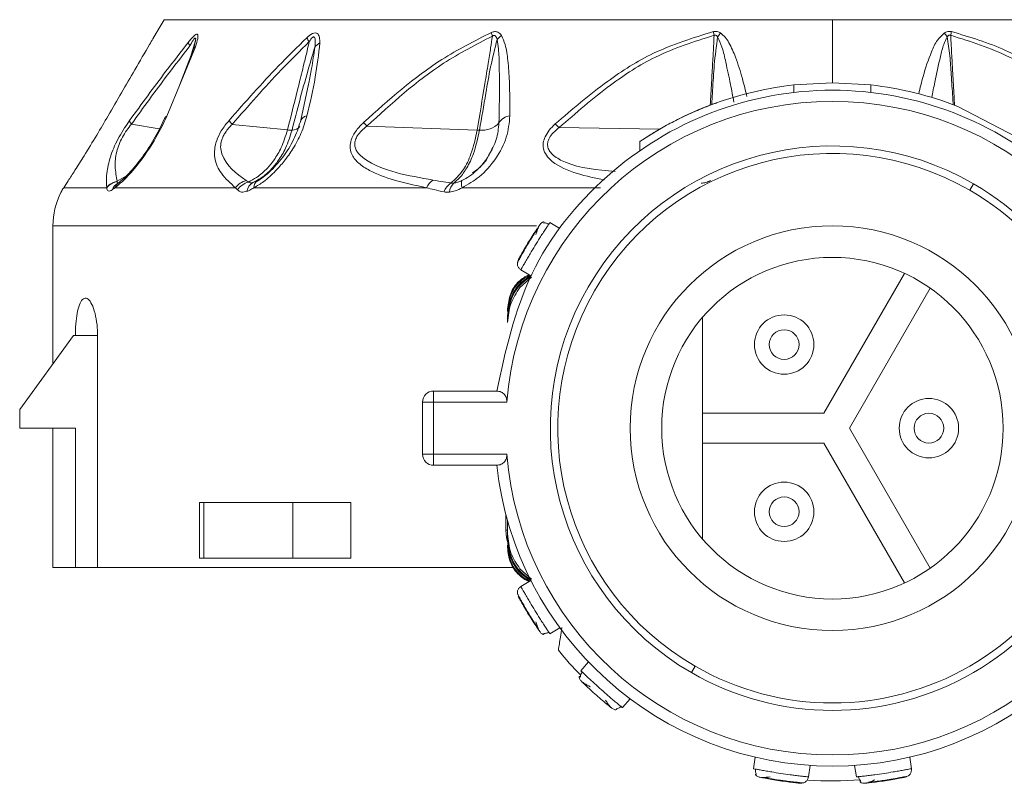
# Model space of a CAD drawing. Header units: millimetres. Extents: x -453 to 1924, y -67 to 428.
# Tile 1 of 88: x -447 to -421, y 153 to 173. Entities that reach past the tile are written whole.
import ezdxf

# ---------------------------------------------------------------- set-up
doc = ezdxf.new("R2010")
doc.units = ezdxf.units.MM

# ---------------------------------------------------------------- blocks, each defined once
blk = doc.blocks.new('Drawing View4')
at = {"color": 7, "linetype": 'Continuous', "lineweight": 18}
for p, q in [((9.457, -39.85), (9.268, -40.166)), ((9.457, -39.85), (27.457, -39.85)), ((27.457, -39.85), (45.457, -39.85)), ((27.457, -39.85), (27.457, -41.55)), ((10.296, -40.578), (9.527, -42.448)), ((10.165, -40.856), (10.295, -40.412)), ((10.223, -40.689), (9.879, -41.599)), ((13.345, -41.585), (13.135, -42.559)), ((13.335, -41.631), (13.341, -41.601)), ((26.422, -41.607), (27.457, -41.55)), ((26.422, -41.809), (26.422, -41.607)), ((27.457, -41.55), (28.492, -41.607)), ((28.492, -41.809), (28.492, -41.607)), ((30.832, -42.184), (32.632, -43.122)), ((9.323, -42.79), (8.572, -42.661)), ((12.776, -42.818), (11.288, -42.668)), ((17.887, -42.823), (14.913, -42.716)), ((22.796, -42.802), (20.095, -42.757)), ((22.273, -43.371), (22.273, -43.129)), ((8.216, -44.249), (8.17, -44.277)), ((8.188, -44.202), (8.436, -44.053)), ((11.931, -44.214), (11.92, -44.21)), ((12.112, -44.098), (11.974, -44.184)), ((31.257, -44.268), (31.157, -44.441)), ((6.747, -44.375), (7.909, -44.375)), ((8.129, -44.375), (11.377, -44.375)), ((11.873, -44.375), (16.521, -44.375)), ((17.48, -44.375), (21.206, -44.375)), ((20.117, -45.472), (19.848, -45.307)), ((6.457, -45.404), (6.457, -49.114)), ((19.486, -45.404), (6.457, -45.404)), ((18.971, -46.398), (18.97, -46.4)), ((19.064, -46.586), (19.333, -46.751)), ((29.402, -46.681), (27.226, -50.45)), ((19.349, -46.78), (19.036, -47.065)), ((27.919, -50.85), (30.095, -47.081)), ((18.707, -47.635), (18.707, -47.709)), ((18.707, -47.82), (18.707, -47.894)), ((18.707, -48.005), (18.707, -47.894)), ((23.957, -47.865), (23.957, -53.835)), ((7.011, -48.35), (5.561, -50.35)), ((7.061, -48.35), (7.011, -48.35)), ((7.658, -48.35), (7.061, -48.35)), ((7.658, -48.35), (7.658, -54.6)), ((16.713, -50.15), (16.713, -49.85)), ((16.713, -49.85), (18.413, -49.85)), ((5.561, -50.85), (5.561, -50.35)), ((16.413, -50.15), (16.713, -50.15)), ((16.413, -50.15), (16.413, -51.55)), ((16.713, -50.15), (18.685, -50.15)), ((16.713, -50.15), (16.713, -51.55)), ((27.226, -50.45), (23.957, -50.45)), ((7.061, -50.85), (5.561, -50.85)), ((6.457, -50.85), (6.457, -54.6)), ((7.061, -54.6), (7.061, -50.85)), ((30.095, -54.618), (27.919, -50.85)), ((23.957, -51.25), (27.226, -51.25)), ((27.226, -51.25), (29.402, -55.018)), ((16.713, -51.55), (16.413, -51.55)), ((16.713, -51.85), (16.713, -51.55)), ((18.685, -51.55), (16.713, -51.55)), ((18.413, -51.85), (16.713, -51.85)), ((10.406, -52.85), (10.406, -54.35)), ((10.406, -52.85), (10.521, -52.85)), ((10.521, -54.35), (10.521, -52.85)), ((12.919, -52.85), (10.521, -52.85)), ((12.919, -52.85), (12.919, -54.35)), ((12.919, -52.85), (14.482, -52.85)), ((14.482, -52.85), (14.482, -54.35)), ((18.657, -53.167), (18.657, -53.6)), ((18.707, -53.695), (18.707, -53.349)), ((18.707, -53.6), (18.657, -53.6)), ((18.707, -53.805), (18.707, -53.695)), ((18.707, -53.879), (18.707, -53.805)), ((18.707, -54.064), (18.707, -53.99)), ((10.521, -54.35), (10.406, -54.35)), ((12.919, -54.35), (10.521, -54.35)), ((12.919, -54.35), (14.482, -54.35)), ((6.457, -54.6), (7.061, -54.6)), ((7.658, -54.6), (7.061, -54.6)), ((7.658, -54.6), (18.871, -54.6)), ((19.04, -54.64), (19.349, -54.919)), ((19.333, -54.949), (19.064, -55.113)), ((19.848, -56.392), (20.117, -56.228)), ((20.887, -57.146), (20.679, -57.382)), ((23.657, -57.431), (23.757, -57.258)), ((21.802, -58.376), (22.011, -58.14)), ((21.528, -58.4), (21.595, -58.433)), ((25.375, -59.708), (25.329, -60.02)), ((26.812, -60.241), (26.859, -59.93)), ((28.056, -59.93), (28.103, -60.241)), ((29.586, -60.02), (29.54, -59.708)), ((29.502, -60.212), (29.505, -60.212)), ((26.676, -60.401), (26.678, -60.401))]:
    blk.add_line(p, q, dxfattribs=at)
at = {"color": 7, "linetype": 'Continuous', "lineweight": 18, "flags": 128}
blk.add_lwpolyline([(18.657, -53.6), (18.677, -53.795), (18.707, -53.912)], dxfattribs=at)
at = {"color": 7, "linetype": 'Continuous', "lineweight": 18}
for centre, radius in [((27.457, -50.85), 5.45), ((26.157, -48.598), 0.8), ((26.157, -48.598), 0.4), ((30.057, -50.85), 0.8), ((30.057, -50.85), 0.4), ((26.157, -53.101), 0.8), ((26.157, -53.101), 0.4)]:
    blk.add_circle(centre, radius, dxfattribs=at)
for centre, radius, start, end in [((19.463, -39.941), 1.218, 191.8976, 196.7733), ((18.953, -40.864), 0.716, 125.0028, 137.8963), ((31.849, -38.769), 7.726, 190.4457, 191.199), ((25.252, -40.947), 1.091, 137.4852, 144.4164), ((29.663, -40.947), 1.091, 35.5839, 42.5146), ((23.065, -38.769), 7.728, 348.8011, 349.5542), ((10.352, -40.413), 0.248, 189.9193, 214.5625), ((10.384, -40.714), 0.163, 122.8676, 171.0638), ((14.025, -39.965), 0.817, 207.0633, 215.6879), ((13.824, -40.813), 0.381, 117.5432, 144.6364), ((27.457, -50.85), 9.3, 96.392, 123.8803), ((27.457, -50.85), 9.3, 68.7239, 83.6126), ((27.457, -50.85), 8.8, 4.5625, 175.4375), ((13.319, -42.636), 0.197, 95.1996, 177.3269), ((18.82, -42.846), 0.41, 97.2379, 147.6707), ((8.741, -42.517), 0.222, 191.7158, 220.1955), ((9.557, -42.541), 0.098, 108.0323, 159.503), ((11.99, -41.996), 0.972, 215.7026, 223.7499), ((17.395, -40.535), 3.304, 219.0253, 221.3042), ((18.016, -42.206), 0.622, 263.8843, 317.4106), ((18.298, -44.563), 2.547, 45.1412, 48.4187), ((12.915, -42.576), 0.247, 266.4829, 322.2771), ((17.932, -41.572), 1.253, 267.9402, 270.7717), ((27.457, -50.85), 7.6, 60, 240), ((27.457, -50.85), 7.4, 60, 240), ((8.271, -44.662), 0.467, 100.1767, 140.9652), ((8.276, -44.667), 0.469, 100.9163, 141.4811), ((8.369, -44.544), 0.333, 118.3892, 159.524), ((8.395, -44.466), 0.281, 129.7536, 161.1284), ((11.821, -44.719), 0.562, 106.3755, 142.1998), ((11.884, -44.758), 0.56, 106.6776, 144.5381), ((12.01, -44.524), 0.33, 119.6069, 170.7235), ((12.075, -44.36), 0.203, 119.953, 184.2542), ((16.952, -44.57), 0.473, 121.542, 155.5687), ((17.443, -44.645), 0.476, 123.312, 160.839), ((17.532, -44.526), 0.392, 135.1957, 175.4112), ((17.752, -44.268), 0.292, 163.2772, 201.4279), ((27.457, -50.85), 7.6, 240, 60), ((8.457, -45.404), 2, 153.118, 180), ((27.457, -50.85), 7.4, 240, 60), ((27.457, -50.85), 4.6, 360, 180), ((16.713, -50.15), 0.3, 90, 180), ((27.457, -50.85), 4.6, 180, 360), ((16.713, -51.55), 0.3, 180, 270), ((27.457, -50.85), 8.8, 184.5625, 355.4375), ((27.457, -50.85), 9.1, 186.309, 353.691), ((27.457, -50.85), 9.5, 219.0016, 224.4622), ((27.457, -50.85), 9.5, 265.9818, 274.544)]:
    blk.add_arc(centre, radius, start, end, dxfattribs=at)
for points, knots in [([(7.943, -42.439), (8.184, -42.023), (8.565, -41.367), (8.995, -40.632), (9.196, -40.288), (9.255, -40.187), (9.27, -40.161), (9.268, -40.165), (9.268, -40.166)], [0, 0, 0, 0, 0.502517, 0.792077, 0.924903, 0.959853, 0.991393, 1, 1, 1, 1]), ([(9.218, -40.25), (9.197, -40.287), (9.164, -40.344), (9.123, -40.413), (9.109, -40.437)], [0, 0, 0, 0, 0.655241, 1, 1, 1, 1]), ([(10.107, -40.456), (10.133, -40.423), (10.181, -40.364), (10.249, -40.291), (10.308, -40.244), (10.352, -40.236), (10.369, -40.28), (10.357, -40.391), (10.32, -40.503), (10.296, -40.578)], [0, 0, 0, 0, 0.130793, 0.239578, 0.342332, 0.447729, 0.567765, 0.709784, 1, 1, 1, 1]), ([(13.298, -40.336), (13.347, -40.293), (13.423, -40.226), (13.525, -40.197), (13.601, -40.226), (13.644, -40.325), (13.647, -40.424), (13.648, -40.475)], [0, 0, 0, 0, 0.245136, 0.373462, 0.502514, 0.746581, 1, 1, 1, 1]), ([(13.362, -40.441), (13.376, -40.419), (13.401, -40.379), (13.436, -40.337), (13.462, -40.319), (13.476, -40.312), (13.49, -40.313), (13.511, -40.325), (13.524, -40.371), (13.528, -40.464), (13.519, -40.542), (13.514, -40.592)], [0, 0, 0, 0, 0.137704, 0.249479, 0.286396, 0.321316, 0.355929, 0.392063, 0.53214, 0.696583, 1, 1, 1, 1]), ([(14.828, -42.615), (15.505, -42.008), (16.571, -41.051), (17.817, -40.422), (18.271, -40.192)], [0, 0, 0, 0, 0.635166, 1, 1, 1, 1]), ([(14.913, -42.716), (15.579, -42.109), (16.624, -41.155), (17.851, -40.522), (18.297, -40.292)], [0, 0, 0, 0, 0.636507, 1, 1, 1, 1]), ([(17.887, -42.823), (17.956, -42.407), (18.055, -41.807), (18.176, -41.068), (18.245, -40.641), (18.281, -40.397), (18.297, -40.292)], [0, 0, 0, 0, 0.493755, 0.710629, 0.87637, 1, 1, 1, 1]), ([(18.271, -40.192), (18.301, -40.182), (18.362, -40.162), (18.442, -40.18), (18.501, -40.221), (18.528, -40.258), (18.542, -40.278)], [0, 0, 0, 0, 0.256292, 0.5214431, 0.7474005, 1, 1, 1, 1]), ([(18.297, -40.292), (18.303, -40.287), (18.316, -40.278), (18.337, -40.27), (18.357, -40.271), (18.382, -40.285), (18.406, -40.324), (18.416, -40.362), (18.422, -40.384)], [0, 0, 0, 0, 0.106522, 0.201223, 0.294973, 0.396709, 0.652819, 1, 1, 1, 1]), ([(18.542, -40.278), (18.578, -40.356), (18.671, -40.562), (18.721, -40.986), (18.766, -41.625), (18.768, -42.127), (18.768, -42.439)], [0, 0, 0, 0, 0.125054, 0.329105, 0.583177, 1, 1, 1, 1]), ([(19.989, -42.657), (20.449, -42.263), (21.274, -41.558), (22.687, -40.652), (23.701, -40.34), (24.25, -40.17)], [0, 0, 0, 0, 0.366467, 0.656613, 1, 1, 1, 1]), ([(20.095, -42.757), (20.547, -42.364), (21.355, -41.66), (22.737, -40.754), (23.732, -40.44), (24.269, -40.27)], [0, 0, 0, 0, 0.368099, 0.658336, 1, 1, 1, 1]), ([(24.167, -42.151), (24.178, -41.948), (24.2, -41.569), (24.229, -41.039), (24.253, -40.616), (24.265, -40.367), (24.269, -40.27)], [0, 0, 0, 0, 0.324998, 0.604377, 0.844633, 1, 1, 1, 1]), ([(24.205, -42.137), (24.213, -42.009), (24.236, -41.652), (24.267, -41.044), (24.331, -40.563), (24.365, -40.312)], [0, 0, 0, 0, 0.20978, 0.587187, 1, 1, 1, 1]), ([(24.25, -40.17), (24.266, -40.168), (24.301, -40.162), (24.372, -40.169), (24.418, -40.194), (24.448, -40.21)], [0, 0, 0, 0, 0.222827, 0.488483, 1, 1, 1, 1]), ([(24.269, -40.27), (24.275, -40.268), (24.285, -40.264), (24.303, -40.264), (24.323, -40.27), (24.346, -40.287), (24.358, -40.303), (24.365, -40.312)], [0, 0, 0, 0, 0.132574, 0.271467, 0.437835, 0.686828, 1, 1, 1, 1]), ([(24.365, -40.312), (24.406, -40.403), (24.505, -40.623), (24.597, -41.059), (24.707, -41.552), (24.773, -41.909), (24.803, -42.068)], [0, 0, 0, 0, 0.162514, 0.393457, 0.730011, 1, 1, 1, 1]), ([(24.448, -40.21), (24.489, -40.244), (24.579, -40.32), (24.714, -40.54), (24.874, -40.911), (25.029, -41.399), (25.115, -41.758), (25.154, -41.921)], [0, 0, 0, 0, 0.082219, 0.179526, 0.407873, 0.730876, 1, 1, 1, 1]), ([(29.781, -41.847), (29.819, -41.689), (29.911, -41.303), (30.078, -40.821), (30.253, -40.416), (30.404, -40.271), (30.467, -40.21)], [0, 0, 0, 0, 0.271172, 0.663185, 0.858681, 1, 1, 1, 1]), ([(30.136, -41.946), (30.162, -41.808), (30.23, -41.44), (30.339, -40.963), (30.435, -40.548), (30.518, -40.378), (30.55, -40.312)], [0, 0, 0, 0, 0.251722, 0.67041, 0.870782, 1, 1, 1, 1]), ([(30.467, -40.21), (30.498, -40.193), (30.542, -40.17), (30.613, -40.163), (30.647, -40.168), (30.664, -40.17)], [0, 0, 0, 0, 0.527893, 0.749645, 1, 1, 1, 1]), ([(30.55, -40.312), (30.557, -40.303), (30.57, -40.286), (30.591, -40.271), (30.611, -40.264), (30.628, -40.264), (30.639, -40.268), (30.645, -40.27)], [0, 0, 0, 0, 0.312066, 0.577689, 0.709478, 0.846396, 1, 1, 1, 1]), ([(30.55, -40.312), (30.576, -40.481), (30.629, -40.82), (30.659, -41.362), (30.69, -41.802), (30.706, -42.071), (30.71, -42.138)], [0, 0, 0, 0, 0.2774802, 0.5571743, 0.8903511, 1, 1, 1, 1]), ([(30.645, -40.27), (31.185, -40.44), (32.202, -40.762), (33.58, -41.675), (34.386, -42.379), (34.82, -42.757)], [0, 0, 0, 0, 0.342559, 0.646235, 1, 1, 1, 1]), ([(30.645, -40.27), (30.654, -40.453), (30.671, -40.792), (30.702, -41.339), (30.727, -41.783), (30.743, -42.071), (30.748, -42.152)], [0, 0, 0, 0, 0.292224, 0.54043, 0.87134, 1, 1, 1, 1]), ([(30.664, -40.17), (31.159, -40.318), (32.102, -40.599), (33.535, -41.473), (34.407, -42.215), (34.926, -42.657)], [0, 0, 0, 0, 0.308412, 0.587789, 1, 1, 1, 1]), ([(8.524, -42.562), (8.848, -42.118), (9.368, -41.404), (9.905, -40.716), (10.107, -40.456)], [0, 0, 0, 0, 0.622343, 1, 1, 1, 1]), ([(8.572, -42.661), (8.894, -42.217), (9.412, -41.503), (9.946, -40.814), (10.147, -40.554)], [0, 0, 0, 0, 0.6225578, 1, 1, 1, 1]), ([(10.147, -40.554), (10.165, -40.521), (10.196, -40.465), (10.235, -40.402), (10.26, -40.367), (10.277, -40.349), (10.291, -40.341), (10.3, -40.347), (10.305, -40.373), (10.29, -40.473), (10.257, -40.58), (10.231, -40.659)], [0, 0, 0, 0, 0.155894, 0.271286, 0.318146, 0.360689, 0.399967, 0.444381, 0.493599, 0.621885, 1, 1, 1, 1]), ([(10.27, -40.534), (10.265, -40.552), (10.255, -40.588), (10.242, -40.627), (10.236, -40.648)], [0, 0, 0, 0, 0.4873888, 1, 1, 1, 1]), ([(11.201, -42.563), (11.639, -42.066), (12.317, -41.297), (13.042, -40.587), (13.298, -40.336)], [0, 0, 0, 0, 0.646574, 1, 1, 1, 1]), ([(11.288, -42.668), (11.722, -42.171), (12.392, -41.403), (13.109, -40.692), (13.362, -40.441)], [0, 0, 0, 0, 0.647013, 1, 1, 1, 1]), ([(12.776, -42.818), (12.88, -42.406), (13.029, -41.815), (13.205, -41.104), (13.297, -40.724), (13.343, -40.523), (13.362, -40.441)], [0, 0, 0, 0, 0.520969, 0.746083, 0.897634, 1, 1, 1, 1]), ([(13.648, -40.475), (13.614, -40.781), (13.542, -41.417), (13.383, -42.09), (13.301, -42.439)], [0, 0, 0, 0, 0.480824, 1, 1, 1, 1]), ([(17.949, -42.824), (18.007, -42.492), (18.105, -41.925), (18.241, -41.112), (18.361, -40.63), (18.422, -40.384)], [0, 0, 0, 0, 0.40792, 0.697703, 1, 1, 1, 1]), ([(18.422, -40.384), (18.435, -40.468), (18.473, -40.699), (18.482, -41.132), (18.49, -41.796), (18.48, -42.307), (18.474, -42.627)], [0, 0, 0, 0, 0.115112, 0.316391, 0.573412, 1, 1, 1, 1]), ([(12.899, -42.822), (13.035, -42.293), (13.225, -41.552), (13.449, -40.806), (13.514, -40.592)], [0, 0, 0, 0, 0.713249, 1, 1, 1, 1]), ([(13.514, -40.592), (13.486, -40.784), (13.439, -41.105), (13.374, -41.443), (13.344, -41.587), (13.341, -41.601)], [0, 0, 0, 0, 0.570413, 0.957485, 1, 1, 1, 1]), ([(22.273, -43.129), (22.277, -43.126), (22.285, -43.121), (22.37, -43.064), (22.562, -42.94), (22.892, -42.744), (23.283, -42.535), (23.686, -42.345), (23.984, -42.222), (24.165, -42.152), (24.265, -42.115), (24.331, -42.091), (24.339, -42.088), (24.343, -42.087)], [0, 0, 0, 0, 0.060058, 0.121373, 0.242824, 0.369606, 0.499838, 0.629592, 0.754948, 0.816741, 0.877799, 0.939002, 1, 1, 1, 1]), ([(6.747, -44.375), (6.785, -44.316), (6.866, -44.191), (7.058, -43.893), (7.317, -43.482), (7.63, -42.972), (7.842, -42.611), (7.943, -42.439)], [0, 0, 0, 0, 0.147122, 0.312406, 0.50794, 0.764712, 1, 1, 1, 1]), ([(13.301, -42.439), (13.254, -42.598), (13.168, -42.893), (12.941, -43.31), (12.703, -43.649), (12.438, -43.95), (12.161, -44.204), (11.961, -44.323), (11.873, -44.375)], [0, 0, 0, 0, 0.217435, 0.40261, 0.562733, 0.698349, 0.867782, 1, 1, 1, 1]), ([(18.768, -42.439), (18.749, -42.629), (18.71, -43.019), (18.41, -43.593), (17.991, -44.084), (17.64, -44.284), (17.48, -44.375)], [0, 0, 0, 0, 0.259032, 0.530639, 0.786951, 1, 1, 1, 1]), ([(8.025, -43.48), (8.054, -43.404), (8.109, -43.259), (8.235, -43.01), (8.378, -42.771), (8.477, -42.629), (8.524, -42.562)], [0, 0, 0, 0, 0.275503, 0.529042, 0.778818, 1, 1, 1, 1]), ([(9.527, -42.448), (9.42, -42.669), (9.214, -43.095), (8.815, -43.669), (8.44, -44.118), (8.23, -44.291), (8.129, -44.375)], [0, 0, 0, 0, 0.299106, 0.577097, 0.795469, 1, 1, 1, 1]), ([(8.188, -44.202), (8.164, -44.074), (8.121, -43.848), (8.143, -43.507), (8.228, -43.221), (8.322, -43.019), (8.442, -42.825), (8.529, -42.715), (8.572, -42.661)], [0, 0, 0, 0, 0.354402, 0.625668, 0.731992, 0.825042, 0.913282, 1, 1, 1, 1]), ([(9.471, -42.494), (9.39, -42.665), (9.23, -43.005), (8.907, -43.508), (8.61, -43.879), (8.367, -44.131), (8.253, -44.22), (8.196, -44.265)], [0, 0, 0, 0, 0.253216, 0.504283, 0.753517, 0.877496, 1, 1, 1, 1]), ([(11.377, -44.375), (11.24, -44.253), (10.995, -44.035), (10.817, -43.677), (10.803, -43.354), (10.858, -43.105), (10.991, -42.825), (11.128, -42.655), (11.201, -42.563)], [0, 0, 0, 0, 0.329595, 0.590214, 0.697936, 0.79287, 0.888175, 1, 1, 1, 1]), ([(11.663, -44.18), (11.392, -43.989), (11.075, -43.766), (10.965, -43.294), (10.987, -43.122), (11.042, -42.986), (11.128, -42.836), (11.222, -42.738), (11.288, -42.668)], [0, 0, 0, 0, 0.62182, 0.726244, 0.812215, 0.854202, 0.896749, 1, 1, 1, 1]), ([(13.141, -42.535), (13.092, -42.697), (12.993, -43.02), (12.706, -43.499), (12.402, -43.854), (12.128, -44.096), (11.984, -44.185), (11.912, -44.228)], [0, 0, 0, 0, 0.252868, 0.504669, 0.754807, 0.878718, 1, 1, 1, 1]), ([(16.521, -44.375), (16.226, -44.311), (15.677, -44.193), (15.073, -43.974), (14.702, -43.737), (14.51, -43.52), (14.448, -43.275), (14.504, -43.033), (14.633, -42.813), (14.76, -42.684), (14.828, -42.615)], [0, 0, 0, 0, 0.272182, 0.508365, 0.629093, 0.73152, 0.817422, 0.871713, 0.931474, 1, 1, 1, 1]), ([(18.474, -42.627), (18.46, -42.777), (18.432, -43.073), (18.278, -43.358), (18.202, -43.497)], [0, 0, 0, 0, 0.510461, 1, 1, 1, 1]), ([(21.313, -44.166), (21.067, -44.116), (20.555, -44.011), (20.018, -43.784), (19.745, -43.514), (19.664, -43.339), (19.659, -43.162), (19.714, -42.992), (19.826, -42.817), (19.932, -42.712), (19.989, -42.657)], [0, 0, 0, 0, 0.2678181, 0.5569964, 0.6492973, 0.7308636, 0.7901541, 0.8528081, 0.9225228, 1, 1, 1, 1]), ([(11.723, -44.221), (11.798, -44.182), (11.982, -44.086), (12.214, -43.881), (12.435, -43.608), (12.634, -43.273), (12.725, -42.982), (12.776, -42.818)], [0, 0, 0, 0, 0.154754, 0.378155, 0.536036, 0.740167, 1, 1, 1, 1]), ([(11.847, -44.237), (11.918, -44.199), (12.094, -44.106), (12.328, -43.9), (12.55, -43.626), (12.753, -43.286), (12.847, -42.989), (12.899, -42.822)], [0, 0, 0, 0, 0.154429, 0.377318, 0.534784, 0.73906, 1, 1, 1, 1]), ([(12.899, -42.822), (12.879, -42.823), (12.843, -42.824), (12.797, -42.82), (12.776, -42.818)], [0, 0, 0, 0, 0.5598474, 1, 1, 1, 1]), ([(16.704, -44.167), (16.021, -44.051), (15.233, -43.918), (14.68, -43.46), (14.602, -43.317), (14.582, -43.207), (14.6, -43.087), (14.665, -42.96), (14.772, -42.831), (14.863, -42.756), (14.913, -42.716)], [0, 0, 0, 0, 0.655947, 0.756324, 0.798491, 0.835246, 0.871287, 0.907682, 0.950236, 1, 1, 1, 1]), ([(17.182, -44.247), (17.297, -44.142), (17.503, -43.953), (17.75, -43.448), (17.838, -43.046), (17.887, -42.823)], [0, 0, 0, 0, 0.365427, 0.649355, 1, 1, 1, 1]), ([(17.254, -44.25), (17.306, -44.206), (17.431, -44.104), (17.618, -43.842), (17.818, -43.424), (17.902, -43.043), (17.949, -42.824)], [0, 0, 0, 0, 0.171049, 0.404806, 0.657867, 1, 1, 1, 1]), ([(21.602, -43.939), (21.129, -43.896), (20.518, -43.84), (19.991, -43.556), (19.845, -43.407), (19.785, -43.29), (19.778, -43.16), (19.831, -43.022), (19.939, -42.882), (20.04, -42.801), (20.095, -42.757)], [0, 0, 0, 0, 0.500723, 0.647964, 0.709254, 0.762166, 0.813639, 0.866072, 0.92741, 1, 1, 1, 1]), ([(7.908, -44.367), (7.898, -44.234), (7.879, -43.992), (7.98, -43.638), (8.025, -43.48)], [0, 0, 0, 0, 0.554852, 1, 1, 1, 1]), ([(17.762, -43.974), (17.813, -43.941), (18.035, -43.792), (18.178, -43.541), (18.289, -43.347)], [0, 0, 0, 0, 0.2260929, 1, 1, 1, 1]), ([(18.202, -43.497), (18.199, -43.503), (18.13, -43.653), (18.006, -43.796), (17.871, -43.906), (17.869, -43.907)], [0, 0, 0, 0, 0.038834, 0.98682, 1, 1, 1, 1]), ([(17.869, -43.907), (17.808, -43.961), (17.687, -44.069), (17.544, -44.146), (17.472, -44.184)], [0, 0, 0, 0, 0.504489, 1, 1, 1, 1]), ([(8.215, -44.246), (8.209, -44.246), (8.193, -44.248), (8.182, -44.235), (8.186, -44.216), (8.187, -44.206)], [0, 0, 0, 0, 0.243761, 0.617225, 1, 1, 1, 1]), ([(8.187, -44.206), (8.187, -44.205), (8.188, -44.204), (8.188, -44.202), (8.188, -44.202)], [0, 0, 0, 0, 0.5572157, 1, 1, 1, 1]), ([(11.723, -44.221), (11.712, -44.213), (11.691, -44.2), (11.671, -44.186), (11.663, -44.18)], [0, 0, 0, 0, 0.562686, 1, 1, 1, 1]), ([(11.847, -44.237), (11.817, -44.243), (11.763, -44.254), (11.736, -44.231), (11.723, -44.221)], [0, 0, 0, 0, 0.540903, 1, 1, 1, 1]), ([(11.974, -44.184), (11.949, -44.196), (11.906, -44.218), (11.864, -44.231), (11.847, -44.237)], [0, 0, 0, 0, 0.569816, 1, 1, 1, 1]), ([(17.182, -44.247), (17.091, -44.233), (16.929, -44.208), (16.772, -44.179), (16.704, -44.167)], [0, 0, 0, 0, 0.565432, 1, 1, 1, 1]), ([(17.254, -44.25), (17.239, -44.251), (17.214, -44.253), (17.192, -44.249), (17.182, -44.247)], [0, 0, 0, 0, 0.559121, 1, 1, 1, 1]), ([(17.472, -44.184), (17.435, -44.2), (17.363, -44.232), (17.289, -44.244), (17.254, -44.25)], [0, 0, 0, 0, 0.509913, 1, 1, 1, 1]), ([(24.175, -44.184), (24.135, -44.202), (24.054, -44.237), (23.966, -44.247), (23.923, -44.252)], [0, 0, 0, 0, 0.510723, 1, 1, 1, 1]), ([(6.704, -44.446), (6.699, -44.455), (6.677, -44.491), (6.671, -44.505), (6.679, -44.489), (6.705, -44.442), (6.734, -44.396), (6.747, -44.375)], [0, 0, 0, 0, 0.087747, 0.363021, 0.591323, 0.814318, 1, 1, 1, 1]), ([(7.909, -44.375), (7.909, -44.373), (7.908, -44.371), (7.908, -44.368), (7.908, -44.367)], [0, 0, 0, 0, 0.558902, 1, 1, 1, 1]), ([(8.057, -44.428), (8.035, -44.44), (7.992, -44.465), (7.946, -44.464), (7.914, -44.436), (7.911, -44.395), (7.909, -44.375)], [0, 0, 0, 0, 0.249494, 0.497197, 0.746131, 1, 1, 1, 1]), ([(8.129, -44.375), (8.115, -44.386), (8.09, -44.405), (8.067, -44.421), (8.057, -44.428)], [0, 0, 0, 0, 0.559965, 1, 1, 1, 1]), ([(11.428, -44.433), (11.418, -44.422), (11.4, -44.403), (11.384, -44.383), (11.377, -44.375)], [0, 0, 0, 0, 0.561612, 1, 1, 1, 1]), ([(11.684, -44.471), (11.634, -44.483), (11.558, -44.501), (11.475, -44.475), (11.444, -44.447), (11.428, -44.433)], [0, 0, 0, 0, 0.4808387, 0.7383008, 1, 1, 1, 1]), ([(11.873, -44.375), (11.837, -44.397), (11.773, -44.436), (11.711, -44.46), (11.684, -44.471)], [0, 0, 0, 0, 0.56467, 1, 1, 1, 1]), ([(16.994, -44.489), (16.903, -44.468), (16.742, -44.433), (16.588, -44.392), (16.521, -44.375)], [0, 0, 0, 0, 0.564676, 1, 1, 1, 1]), ([(17.141, -44.495), (17.112, -44.497), (17.061, -44.501), (17.014, -44.492), (16.994, -44.489)], [0, 0, 0, 0, 0.559055, 1, 1, 1, 1]), ([(17.48, -44.375), (17.42, -44.406), (17.308, -44.464), (17.193, -44.485), (17.141, -44.495)], [0, 0, 0, 0, 0.541803, 1, 1, 1, 1]), ([(19.064, -46.586), (19.068, -46.579), (19.075, -46.567), (19.117, -46.491), (19.17, -46.399), (19.237, -46.282), (19.328, -46.128), (19.442, -45.938), (19.56, -45.749), (19.656, -45.599), (19.729, -45.487), (19.784, -45.402), (19.806, -45.37), (19.814, -45.357)], [0, 0, 0, 0, 0.123193, 0.19963, 0.285796, 0.371935, 0.448355, 0.571553, 0.694747, 0.771169, 0.857312, 0.943534, 1, 1, 1, 1]), ([(19.58, -45.363), (19.596, -45.343), (19.617, -45.315), (19.649, -45.304), (19.657, -45.301)], [0, 0, 0, 0, 0.744589, 1, 1, 1, 1]), ([(19.688, -45.317), (19.687, -45.308), (19.683, -45.289), (19.665, -45.295), (19.656, -45.298)], [0, 0, 0, 0, 0.443444, 1, 1, 1, 1]), ([(19.826, -45.361), (19.815, -45.355), (19.794, -45.341), (19.757, -45.328), (19.717, -45.321), (19.691, -45.323), (19.677, -45.325)], [0, 0, 0, 0, 0.232664, 0.479578, 0.736996, 1, 1, 1, 1]), ([(19.814, -45.357), (19.818, -45.352), (19.842, -45.315), (19.845, -45.311), (19.848, -45.307)], [0, 0, 0, 0, 0.139679, 1, 1, 1, 1]), ([(18.993, -46.321), (18.997, -46.314), (19.005, -46.299), (19.067, -46.184), (19.158, -46.023), (19.271, -45.833), (19.389, -45.647), (19.491, -45.492), (19.565, -45.384), (19.575, -45.37), (19.58, -45.363)], [0, 0, 0, 0, 0.123327, 0.248039, 0.373729, 0.500052, 0.626334, 0.751958, 0.876621, 1, 1, 1, 1]), ([(19.527, -45.464), (19.5, -45.504), (19.447, -45.584), (19.35, -45.735), (19.267, -45.87), (19.221, -45.948), (19.205, -45.975)], [0, 0, 0, 0, 0.283378, 0.567938, 0.853248, 1, 1, 1, 1]), ([(19.554, -45.4), (19.551, -45.405), (19.546, -45.415), (19.527, -45.462), (19.501, -45.534), (19.478, -45.602), (19.466, -45.637)], [0, 0, 0, 0, 0.227906, 0.471042, 0.728935, 1, 1, 1, 1]), ([(19.205, -45.975), (19.19, -46.001), (19.144, -46.079), (19.079, -46.196), (19.017, -46.309), (18.977, -46.385), (18.972, -46.395), (18.97, -46.4)], [0, 0, 0, 0, 0.108658, 0.332006, 0.554933, 0.777468, 1, 1, 1, 1]), ([(18.707, -47.635), (18.724, -47.497), (18.757, -47.225), (18.976, -46.892), (19.185, -46.771), (19.278, -46.717)], [0, 0, 0, 0, 0.365361, 0.718401, 1, 1, 1, 1]), ([(19.299, -46.73), (19.209, -46.783), (18.99, -46.911), (18.755, -47.263), (18.723, -47.56), (18.707, -47.709)], [0, 0, 0, 0, 0.25938, 0.62929, 1, 1, 1, 1]), ([(19.323, -46.744), (19.223, -46.811), (18.996, -46.962), (18.761, -47.348), (18.725, -47.661), (18.707, -47.82)], [0, 0, 0, 0, 0.27551, 0.63061, 1, 1, 1, 1]), ([(19.336, -46.758), (19.23, -46.834), (18.992, -47.004), (18.759, -47.412), (18.725, -47.733), (18.707, -47.894)], [0, 0, 0, 0, 0.287855, 0.643345, 1, 1, 1, 1]), ([(19.036, -47.065), (18.943, -47.205), (18.753, -47.489), (18.723, -47.831), (18.707, -48.005)], [0, 0, 0, 0, 0.489594, 1, 1, 1, 1]), ([(7.061, -48.35), (7.063, -48.275), (7.066, -48.091), (7.095, -47.815), (7.15, -47.565), (7.229, -47.396), (7.325, -47.33), (7.431, -47.382), (7.533, -47.55), (7.612, -47.817), (7.653, -48.102), (7.657, -48.283), (7.658, -48.35)], [0, 0, 0, 0, 0.070113, 0.172193, 0.275296, 0.380868, 0.489956, 0.602613, 0.717149, 0.830046, 0.937783, 1, 1, 1, 1]), ([(18.413, -49.85), (18.454, -49.854), (18.53, -49.863), (18.61, -49.924), (18.654, -49.988), (18.675, -50.039), (18.687, -50.094), (18.686, -50.131), (18.685, -50.15)], [0, 0, 0, 0, 0.312972, 0.575647, 0.691755, 0.800836, 0.901278, 1, 1, 1, 1]), ([(18.685, -51.55), (18.686, -51.568), (18.687, -51.605), (18.675, -51.66), (18.654, -51.712), (18.61, -51.775), (18.53, -51.836), (18.454, -51.845), (18.413, -51.85)], [0, 0, 0, 0, 0.097753, 0.197421, 0.308109, 0.425907, 0.688339, 1, 1, 1, 1]), ([(18.707, -53.695), (18.723, -53.87), (18.754, -54.214), (18.946, -54.5), (19.04, -54.64)], [0, 0, 0, 0, 0.510317, 1, 1, 1, 1]), ([(18.707, -53.805), (18.725, -53.966), (18.759, -54.287), (18.992, -54.695), (19.23, -54.865), (19.336, -54.941)], [0, 0, 0, 0, 0.356662, 0.712158, 1, 1, 1, 1]), ([(18.707, -53.879), (18.725, -54.039), (18.761, -54.351), (18.996, -54.737), (19.223, -54.889), (19.323, -54.955)], [0, 0, 0, 0, 0.36938, 0.724507, 1, 1, 1, 1]), ([(18.707, -53.99), (18.723, -54.139), (18.755, -54.437), (18.99, -54.788), (19.209, -54.917), (19.299, -54.97)], [0, 0, 0, 0, 0.370547, 0.740637, 1, 1, 1, 1]), ([(19.278, -54.982), (19.185, -54.929), (18.975, -54.807), (18.804, -54.534), (18.72, -54.274), (18.711, -54.135), (18.707, -54.064)], [0, 0, 0, 0, 0.281087, 0.63342, 0.815104, 1, 1, 1, 1]), ([(18.877, -54.6), (18.917, -54.672), (19.012, -54.839), (19.182, -54.931), (19.278, -54.982)], [0, 0, 0, 0, 0.433665, 1, 1, 1, 1]), ([(18.971, -55.299), (18.971, -55.276), (18.971, -55.228), (19.005, -55.16), (19.045, -55.129), (19.064, -55.113)], [0, 0, 0, 0, 0.311559, 0.65578, 1, 1, 1, 1]), ([(19.814, -56.342), (19.806, -56.329), (19.784, -56.297), (19.729, -56.213), (19.656, -56.1), (19.56, -55.95), (19.442, -55.762), (19.328, -55.571), (19.237, -55.418), (19.17, -55.3), (19.117, -55.208), (19.075, -55.132), (19.068, -55.12), (19.064, -55.113)], [0, 0, 0, 0, 0.056465, 0.142687, 0.228831, 0.305254, 0.428447, 0.551647, 0.628067, 0.714206, 0.800371, 0.876807, 1, 1, 1, 1]), ([(18.97, -55.299), (18.972, -55.304), (18.977, -55.315), (19.017, -55.391), (19.079, -55.504), (19.144, -55.62), (19.19, -55.699), (19.205, -55.724)], [0, 0, 0, 0, 0.222533, 0.445068, 0.667996, 0.891345, 1, 1, 1, 1]), ([(19.58, -56.336), (19.575, -56.329), (19.565, -56.315), (19.491, -56.208), (19.389, -56.053), (19.271, -55.866), (19.158, -55.677), (19.067, -55.515), (19.005, -55.401), (18.997, -55.386), (18.993, -55.378)], [0, 0, 0, 0, 0.123378, 0.248041, 0.373662, 0.49995, 0.626272, 0.751963, 0.876674, 1, 1, 1, 1]), ([(19.205, -55.724), (19.221, -55.751), (19.267, -55.829), (19.35, -55.965), (19.447, -56.116), (19.5, -56.195), (19.527, -56.235)], [0, 0, 0, 0, 0.146755, 0.432065, 0.716623, 1, 1, 1, 1]), ([(19.466, -56.063), (19.478, -56.097), (19.501, -56.166), (19.527, -56.237), (19.546, -56.284), (19.551, -56.294), (19.554, -56.299)], [0, 0, 0, 0, 0.271066, 0.528959, 0.772095, 1, 1, 1, 1]), ([(20.075, -56.828), (20.093, -56.713), (20.124, -56.51), (20.156, -56.304), (20.17, -56.216)], [0, 0, 0, 0, 0.569214, 1, 1, 1, 1]), ([(19.58, -56.336), (19.596, -56.356), (19.617, -56.384), (19.648, -56.395), (19.656, -56.398)], [0, 0, 0, 0, 0.751955, 1, 1, 1, 1]), ([(19.655, -56.401), (19.665, -56.404), (19.682, -56.41), (19.686, -56.391), (19.688, -56.382)], [0, 0, 0, 0, 0.553128, 1, 1, 1, 1]), ([(19.677, -56.375), (19.691, -56.376), (19.717, -56.378), (19.757, -56.371), (19.794, -56.358), (19.815, -56.345), (19.826, -56.338)], [0, 0, 0, 0, 0.2630041, 0.5204217, 0.7673362, 1, 1, 1, 1]), ([(19.848, -56.392), (19.845, -56.388), (19.842, -56.384), (19.818, -56.347), (19.814, -56.342)], [0, 0, 0, 0, 0.860318, 1, 1, 1, 1]), ([(20.659, -57.54), (20.65, -57.54), (20.631, -57.541), (20.633, -57.559), (20.635, -57.569)], [0, 0, 0, 0, 0.4456117, 1, 1, 1, 1]), ([(20.66, -57.542), (20.652, -57.542), (20.632, -57.542), (20.635, -57.56), (20.636, -57.57)], [0, 0, 0, 0, 0.433464, 1, 1, 1, 1]), ([(20.726, -57.411), (20.718, -57.42), (20.701, -57.439), (20.682, -57.473), (20.669, -57.508), (20.666, -57.532), (20.666, -57.542)], [0, 0, 0, 0, 0.248178, 0.511694, 0.786527, 1, 1, 1, 1]), ([(20.729, -57.414), (20.72, -57.423), (20.703, -57.442), (20.684, -57.476), (20.67, -57.514), (20.668, -57.541), (20.667, -57.554)], [0, 0, 0, 0, 0.232511, 0.47939, 0.736872, 1, 1, 1, 1]), ([(20.723, -57.424), (20.718, -57.42), (20.686, -57.389), (20.682, -57.385), (20.679, -57.382)], [0, 0, 0, 0, 0.1452008, 1, 1, 1, 1]), ([(21.757, -58.339), (21.745, -58.329), (21.714, -58.304), (21.635, -58.239), (21.533, -58.153), (21.397, -58.037), (21.229, -57.891), (21.064, -57.742), (20.933, -57.622), (20.835, -57.531), (20.761, -57.461), (20.734, -57.435), (20.723, -57.424)], [0, 0, 0, 0, 0.070164, 0.169634, 0.269982, 0.358966, 0.502273, 0.645746, 0.734686, 0.834905, 0.935321, 1, 1, 1, 1]), ([(20.687, -57.656), (20.67, -57.637), (20.647, -57.611), (20.641, -57.577), (20.639, -57.569)], [0, 0, 0, 0, 0.745339, 1, 1, 1, 1]), ([(21.528, -58.4), (21.522, -58.395), (21.509, -58.385), (21.407, -58.303), (21.264, -58.185), (21.097, -58.041), (20.933, -57.893), (20.798, -57.765), (20.706, -57.674), (20.693, -57.662), (20.687, -57.656)], [0, 0, 0, 0, 0.1231666, 0.2479378, 0.3736502, 0.4999897, 0.6262864, 0.7519262, 0.8766052, 1, 1, 1, 1]), ([(20.72, -57.689), (20.725, -57.692), (20.734, -57.7), (20.777, -57.727), (20.843, -57.766), (20.907, -57.8), (20.939, -57.818)], [0, 0, 0, 0, 0.227745, 0.47082, 0.728768, 1, 1, 1, 1]), ([(21.346, -58.178), (21.368, -58.208), (21.409, -58.265), (21.453, -58.325), (21.484, -58.363), (21.491, -58.37), (21.495, -58.373)], [0, 0, 0, 0, 0.271217, 0.529163, 0.772251, 1, 1, 1, 1]), ([(21.634, -58.41), (21.647, -58.407), (21.674, -58.401), (21.71, -58.383), (21.742, -58.36), (21.759, -58.341), (21.767, -58.332)], [0, 0, 0, 0, 0.263111, 0.520586, 0.76747, 1, 1, 1, 1]), ([(21.802, -58.376), (21.799, -58.373), (21.794, -58.37), (21.761, -58.343), (21.757, -58.339)], [0, 0, 0, 0, 0.886327, 1, 1, 1, 1]), ([(21.595, -58.434), (21.606, -58.436), (21.629, -58.44), (21.641, -58.426), (21.635, -58.408), (21.635, -58.405)], [0, 0, 0, 0, 0.457166, 0.936907, 1, 1, 1, 1]), ([(25.388, -60.031), (25.382, -60.03), (25.339, -60.022), (25.333, -60.021), (25.329, -60.02)], [0, 0, 0, 0, 0.139679, 1, 1, 1, 1]), ([(25.387, -60.019), (25.385, -60.031), (25.381, -60.056), (25.384, -60.095), (25.393, -60.135), (25.405, -60.158), (25.411, -60.17)], [0, 0, 0, 0, 0.232664, 0.479578, 0.736996, 1, 1, 1, 1]), ([(25.4, -60.163), (25.393, -60.168), (25.377, -60.179), (25.389, -60.193), (25.395, -60.2)], [0, 0, 0, 0, 0.443445, 1, 1, 1, 1]), ([(26.812, -60.241), (26.804, -60.241), (26.791, -60.239), (26.704, -60.23), (26.599, -60.218), (26.464, -60.201), (26.288, -60.178), (26.068, -60.147), (25.848, -60.112), (25.673, -60.083), (25.54, -60.059), (25.441, -60.041), (25.403, -60.034), (25.388, -60.031)], [0, 0, 0, 0, 0.123193, 0.19963, 0.285796, 0.371935, 0.448355, 0.571553, 0.694747, 0.771169, 0.857312, 0.943534, 1, 1, 1, 1]), ([(25.485, -60.245), (25.46, -60.238), (25.427, -60.229), (25.403, -60.204), (25.398, -60.198)], [0, 0, 0, 0, 0.74459, 1, 1, 1, 1]), ([(29.586, -60.02), (29.578, -60.021), (29.565, -60.024), (29.479, -60.04), (29.375, -60.059), (29.242, -60.083), (29.067, -60.112), (28.847, -60.147), (28.627, -60.178), (28.45, -60.201), (28.317, -60.217), (28.217, -60.229), (28.178, -60.233), (28.163, -60.235)], [0, 0, 0, 0, 0.123193, 0.19963, 0.285796, 0.371935, 0.448355, 0.571553, 0.694747, 0.771169, 0.857312, 0.943534, 1, 1, 1, 1]), ([(29.028, -60.304), (29.057, -60.3), (29.147, -60.285), (29.278, -60.26), (29.404, -60.234), (29.488, -60.216), (29.499, -60.213), (29.505, -60.212)], [0, 0, 0, 0, 0.108658, 0.332006, 0.554933, 0.777468, 1, 1, 1, 1]), ([(26.596, -60.411), (26.588, -60.41), (26.571, -60.409), (26.441, -60.396), (26.257, -60.375), (26.038, -60.345), (25.821, -60.31), (25.638, -60.276), (25.51, -60.25), (25.494, -60.247), (25.485, -60.245)], [0, 0, 0, 0, 0.123327, 0.248039, 0.373729, 0.500052, 0.626334, 0.751958, 0.876621, 1, 1, 1, 1]), ([(25.529, -60.254), (25.535, -60.255), (25.546, -60.256), (25.596, -60.255), (25.673, -60.251), (25.745, -60.246), (25.782, -60.243)], [0, 0, 0, 0, 0.227906, 0.471042, 0.728935, 1, 1, 1, 1]), ([(25.599, -60.254), (25.646, -60.263), (25.74, -60.281), (25.917, -60.311), (26.074, -60.335), (26.164, -60.346), (26.195, -60.35)], [0, 0, 0, 0, 0.283378, 0.567938, 0.853248, 1, 1, 1, 1]), ([(26.195, -60.35), (26.224, -60.354), (26.314, -60.366), (26.447, -60.381), (26.575, -60.393), (26.661, -60.4), (26.672, -60.401), (26.678, -60.401)], [0, 0, 0, 0, 0.108658, 0.332006, 0.554933, 0.777468, 1, 1, 1, 1]), ([(28.163, -60.235), (28.157, -60.236), (28.113, -60.241), (28.107, -60.241), (28.103, -60.241)], [0, 0, 0, 0, 0.139679, 1, 1, 1, 1]), ([(28.158, -60.224), (28.16, -60.236), (28.164, -60.261), (28.177, -60.298), (28.198, -60.332), (28.216, -60.351), (28.226, -60.361)], [0, 0, 0, 0, 0.232664, 0.479578, 0.736996, 1, 1, 1, 1]), ([(28.213, -60.357), (28.208, -60.364), (28.196, -60.38), (28.211, -60.389), (28.219, -60.395)], [0, 0, 0, 0, 0.443445, 1, 1, 1, 1]), ([(28.318, -60.411), (28.292, -60.412), (28.258, -60.413), (28.228, -60.396), (28.221, -60.392)], [0, 0, 0, 0, 0.74459, 1, 1, 1, 1]), ([(29.429, -60.245), (29.421, -60.247), (29.405, -60.25), (29.277, -60.276), (29.094, -60.31), (28.876, -60.345), (28.658, -60.375), (28.474, -60.396), (28.344, -60.409), (28.327, -60.41), (28.318, -60.411)], [0, 0, 0, 0, 0.123327, 0.248039, 0.373729, 0.500052, 0.626334, 0.751958, 0.876621, 1, 1, 1, 1]), ([(28.363, -60.407), (28.368, -60.406), (28.379, -60.404), (28.428, -60.388), (28.5, -60.362), (28.567, -60.336), (28.601, -60.322)], [0, 0, 0, 0, 0.227906, 0.471042, 0.728935, 1, 1, 1, 1]), ([(28.43, -60.386), (28.477, -60.381), (28.572, -60.371), (28.75, -60.348), (28.908, -60.325), (28.997, -60.31), (29.028, -60.304)], [0, 0, 0, 0, 0.283378, 0.567938, 0.853248, 1, 1, 1, 1])]:
    blk.add_open_spline(points, degree=3, knots=knots, dxfattribs=at)
for points in [[(18.413, -49.85), (18.652, -48.762), (19.13, -46.586), (21.265, -43.92), (24.131, -42.158), (27.457, -41.545), (30.784, -42.158), (33.65, -43.92), (35.785, -46.586), (36.263, -48.762), (36.502, -49.85)], [(18.993, -46.321), (18.983, -46.345), (18.964, -46.392), (18.972, -46.469), (19.004, -46.539), (19.044, -46.571), (19.064, -46.586)], [(29.429, -60.245), (29.454, -60.237), (29.502, -60.221), (29.556, -60.166), (29.589, -60.096), (29.587, -60.045), (29.586, -60.02)], [(26.596, -60.411), (26.622, -60.41), (26.673, -60.409), (26.741, -60.372), (26.793, -60.315), (26.806, -60.266), (26.812, -60.241)]]:
    blk.add_open_spline(points, degree=3, dxfattribs=at)

msp = doc.modelspace()

# ---------------------------------------------------------------- block references
at = {"color": 7, "linetype": 'Continuous', "lineweight": 18}
msp.add_blockref('Drawing View4', (-452.924, 212.958), dxfattribs=at)

doc.saveas('drawing.dxf')
